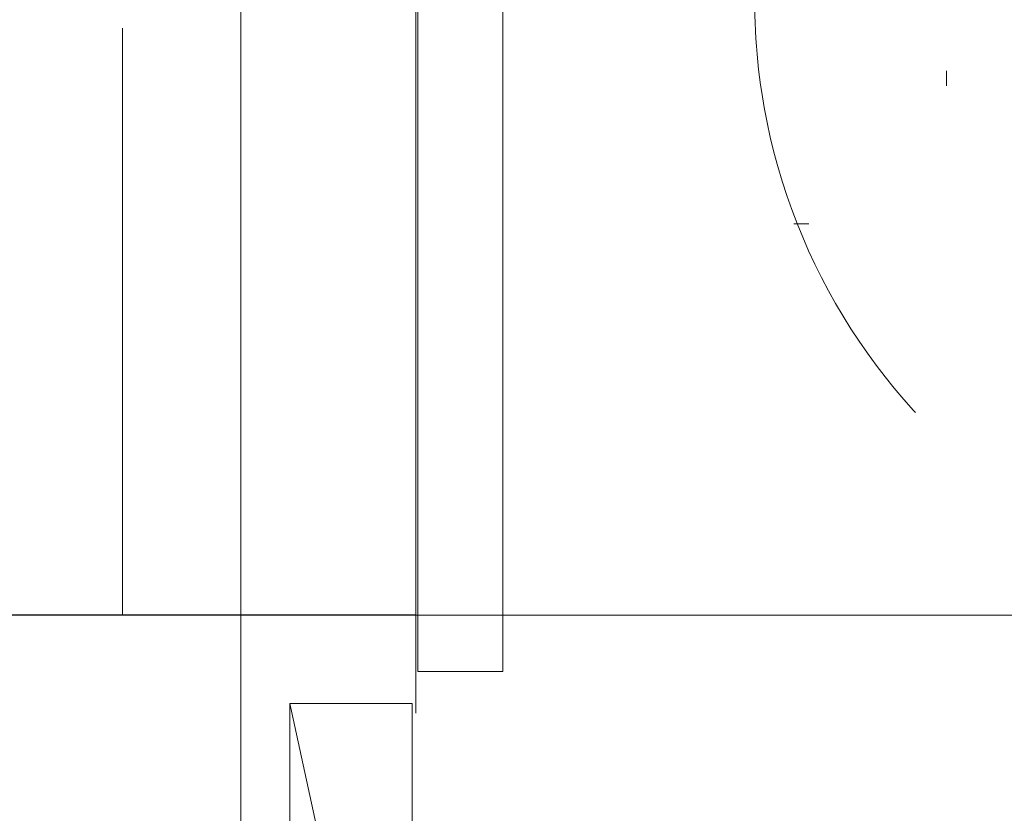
# Model space of a CAD drawing. Header units: millimetres. Extents: x -367720 to -162733, y 309172 to 337444.
# Tile 187 of 256: x -352579 to -352378, y 323245 to 323408. Entities that reach past the tile are written whole.
import ezdxf

# ---------------------------------------------------------------- set-up
doc = ezdxf.new("R2010")
doc.units = ezdxf.units.MM
doc.header["$LTSCALE"] = 10
doc.header["$MEASUREMENT"] = 0
doc.linetypes.add('ACAD_ISO03W100', pattern=[30, 12, -18])
doc.layers.get('0').update_dxf_attribs({"color": 255, "lineweight": 13})
for name, color, linetype, lineweight in [('VZ1', 6, 'Continuous', 18), ('vzt-izolace', 50, 'Continuous', 9), ('vzt-jednotky', 3, 'Continuous', 13), ('vzt-popis', 81, 'Continuous', 20), ('vzt-přívod', 2, 'Continuous', 40), ('vzt-spiro', 50, 'Continuous', 5), ('vzt-čárkkovaná', 50, 'ACAD_ISO03W100', 9)]:
    doc.layers.add(name, color=color, linetype=linetype, lineweight=lineweight)
doc.styles.add('ROMANS', font='ROMANS.shx', dxfattribs={"height": 80})

# ---------------------------------------------------------------- blocks, each defined once
blk = doc.blocks.new('ags')
at = {"layer": 'vzt-čárkkovaná'}
blk.add_circle((-295, -310), 125, dxfattribs=at)
at = {"color": 7, "linetype": 'Continuous'}
mesh = blk.add_polyface(dxfattribs=at)
corners = [(175, 806), (-525, 806), (-525, -594), (175, -594)]
mesh.append_faces([[corners[k] for k in face] for face in [(1, 2, 3), (3, 0, 1), (3, 2, 1), (1, 0, 3)]], dxfattribs={"vtx2": -1, "color": 7})
mesh = blk.add_polyface(dxfattribs=at)
corners = [(-490, -569), (-490, -454), (-515, -454), (-515, -594), (-375, -594), (-375, -569)]
mesh.append_faces([[corners[k] for k in face] for face in [(0, 4, 5)]], dxfattribs={"vtx0": -1, "color": 7})
mesh.append_faces([[corners[k] for k in face] for face in [(0, 2, 3), (0, 3, 4)]], dxfattribs={"vtx0": -1, "vtx2": -1, "color": 7})
mesh.append_faces([[corners[k] for k in face] for face in [(5, 4, 0)]], dxfattribs={"vtx1": -1, "color": 7})
mesh.append_faces([[corners[k] for k in face] for face in [(3, 2, 0), (4, 3, 0)]], dxfattribs={"vtx1": -1, "vtx2": -1, "color": 7})
mesh.append_faces([[corners[k] for k in face] for face in [(0, 1, 2), (2, 1, 0)]], dxfattribs={"vtx2": -1, "color": 7})
blk = doc.blocks.new('A$C44067DDB')
at = {"layer": 'vzt-izolace'}
h = blk.add_hatch(dxfattribs=at)
h.set_pattern_fill('CROSS', color=256, scale=500)
h.set_pattern_definition([(0, (-810420.72, 117365.74), (125, 125), [62.5, -187.5]), (90, (-810389.47, 117334.5), (-125, 125), [62.5, -187.5])])
edge = h.paths.add_edge_path()
edge.add_line((13267.2892, 11556.6431), (13267.2892, 11280.9155))
edge = h.paths.add_edge_path()
edge.add_line((13284.6221, 11556.6431), (13284.6221, 11280.9155))
edge = h.paths.add_edge_path()
edge.add_arc((13035.0379, 11420.1415), 135, 67.808393, 292.191607)
edge = h.paths.add_edge_path(flags=16)
edge.add_arc((13035.0379, 11420.1415), 125, 90, 270)
edge = h.paths.add_edge_path()
edge.add_line((13035.0379, 11545.1415), (13267.0793, 11545.1415))
edge = h.paths.add_edge_path()
edge.add_line((13267.2892, 11556.6431), (13284.6221, 11556.6431))
edge = h.paths.add_edge_path()
edge.add_line((13035.0379, 11295.1415), (13267.2892, 11295.1415))
edge = h.paths.add_edge_path()
edge.add_line((13267.2892, 11280.9155), (13284.6221, 11280.9155))
edge = h.paths.add_edge_path()
edge.add_line((13345.0379, 11545.1415), (13345.0379, 11295.1415))
edge = h.paths.add_edge_path()
edge.add_line((13345.0379, 11545.1415), (13284.6221, 11545.1415))
edge = h.paths.add_edge_path()
edge.add_line((13345.0379, 11295.1415), (13284.6221, 11295.1415))
edge = h.paths.add_edge_path()
edge.add_line((13436.2892, 11836.6431), (13436.2892, 11560.9155))
edge = h.paths.add_edge_path()
edge.add_line((13453.6221, 11836.6431), (13453.6221, 11560.9155))
edge = h.paths.add_edge_path()
edge.add_arc((13204.0379, 11700.1415), 135, 67.808393, 292.191607)
edge = h.paths.add_edge_path(flags=16)
edge.add_arc((13204.0379, 11700.1415), 125, 90, 270)
edge = h.paths.add_edge_path()
edge.add_line((13204.0379, 11825.1415), (13436.0793, 11825.1415))
edge = h.paths.add_edge_path()
edge.add_line((13436.2892, 11836.6431), (13453.6221, 11836.6431))
edge = h.paths.add_edge_path()
edge.add_line((13204.0379, 11575.1415), (13436.2892, 11575.1415))
edge = h.paths.add_edge_path()
edge.add_line((13436.2892, 11560.9155), (13453.6221, 11560.9155))
edge = h.paths.add_edge_path()
edge.add_line((13514.0379, 11825.1415), (13514.0379, 11575.1415))
edge = h.paths.add_edge_path()
edge.add_line((13514.0379, 11825.1415), (13453.6221, 11825.1415))
edge = h.paths.add_edge_path()
edge.add_line((13514.0379, 11575.1415), (13453.6221, 11575.1415))
edge = h.paths.add_edge_path()
edge.add_line((13501.3145, 11825.8656), (13501.3145, 11835.8595))
edge = h.paths.add_edge_path()
edge.add_line((13501.3145, 11835.8595), (13519.0632, 11835.8595))
edge = h.paths.add_edge_path()
edge.add_line((13519.0632, 11835.8595), (13519.0632, 11564.4235))
edge = h.paths.add_edge_path()
edge.add_line((13501.3145, 11825.8656), (13501.3145, 11564.4235))
edge = h.paths.add_edge_path()
edge.add_line((13887.8161, 11467.8902), (13612.0885, 11467.8902))
edge = h.paths.add_edge_path()
edge.add_line((13612.0885, 11467.8902), (13612.0885, 11450.5573))
edge = h.paths.add_edge_path()
edge.add_line((13601.7955, 11825.1415), (13775.8336, 11724.6606))
edge = h.paths.add_edge_path()
edge.add_line((13775.8336, 11724.6606), (13876.3145, 11550.6225))
edge = h.paths.add_edge_path()
edge.add_line((13519.0632, 11825.1415), (13601.7955, 11825.1415))
edge = h.paths.add_edge_path()
edge.add_line((13534.8082, 11575.1415), (13592.8209, 11541.6479))
edge = h.paths.add_edge_path()
edge.add_line((13592.8209, 11541.6479), (13626.3145, 11483.6352))
edge = h.paths.add_edge_path()
edge.add_line((13626.3145, 11483.6352), (13626.3145, 11467.8902))
edge = h.paths.add_edge_path()
edge.add_line((13876.3145, 11550.6225), (13876.3145, 11468.1))
edge = h.paths.add_edge_path()
edge.add_line((13501.3145, 11564.4235), (13519.0632, 11564.4235))
edge = h.paths.add_edge_path()
edge.add_line((13519.0632, 11575.1415), (13534.8082, 11575.1415))
edge = h.paths.add_edge_path()
edge.add_line((13887.8161, 11467.8902), (13887.8161, 11450.5573))
edge = h.paths.add_edge_path()
edge.add_line((13887.8161, 11450.5573), (13612.0885, 11450.5573))
edge = h.paths.add_edge_path()
edge.add_line((13876.3145, 11390.1415), (13626.002, 11390.1415))
edge = h.paths.add_edge_path()
edge.add_line((13876.3145, 11390.1415), (13876.3145, 11450.5573))
edge = h.paths.add_edge_path()
edge.add_line((13626.002, 11390.1415), (13626.002, 11450.5573))
edge = h.paths.add_edge_path()
edge.add_line((13441.3145, 11825.1415), (13441.3145, 11574.829))
edge = h.paths.add_edge_path()
edge.add_line((13441.3145, 11574.829), (13501.3145, 11574.829))
edge = h.paths.add_edge_path()
edge.add_line((13441.3145, 11825.1415), (13501.3145, 11825.1415))
edge = h.paths.add_edge_path()
edge.add_line((13388.5379, 10975.785), (13388.5379, 11225.785))
edge = h.paths.add_edge_path()
edge.add_line((13388.5379, 11225.785), (13448.5379, 11225.785))
edge = h.paths.add_edge_path()
edge.add_line((13448.5379, 11229.785), (13448.5379, 10971.785))
edge = h.paths.add_edge_path()
edge.add_line((13448.5379, 11229.785), (13456.5379, 11229.785))
edge = h.paths.add_edge_path()
edge.add_line((13456.5379, 11229.785), (13456.5379, 10971.785))
edge = h.paths.add_edge_path()
edge.add_line((13594.5379, 11184.785), (13594.5379, 11016.785))
edge = h.paths.add_edge_path()
edge.add_line((13602.5379, 11184.785), (13602.5379, 11016.785))
edge = h.paths.add_edge_path()
edge.add_line((13642.5379, 11180.785), (13602.5379, 11180.785))
edge = h.paths.add_edge_path()
edge.add_line((13642.5379, 11020.785), (13642.5379, 11180.785))
edge = h.paths.add_edge_path()
edge.add_line((13602.5379, 11184.785), (13594.5379, 11184.785))
edge = h.paths.add_edge_path()
edge.add_line((13456.5379, 11225.785), (13594.5379, 11180.785))
edge = h.paths.add_edge_path()
edge.add_line((13388.5379, 10975.785), (13448.5379, 10975.785))
edge = h.paths.add_edge_path()
edge.add_line((13448.5379, 10971.785), (13456.5379, 10971.785))
edge = h.paths.add_edge_path()
edge.add_line((13642.5379, 11020.785), (13602.5379, 11020.785))
edge = h.paths.add_edge_path()
edge.add_line((13602.5379, 11016.785), (13594.5379, 11016.785))
edge = h.paths.add_edge_path()
edge.add_line((13456.5379, 10975.785), (13594.5379, 11020.785))
edge = h.paths.add_edge_path()
edge.add_line((13376.0379, 10975.785), (13263.249, 10975.785))
edge = h.paths.add_edge_path()
edge.add_line((13376.0379, 11225.785), (13265.0678, 11225.785))
edge = h.paths.add_edge_path()
edge.add_arc((13205.0379, 11100.785), 137.5, 0, 360)
edge = h.paths.add_edge_path()
edge.add_line((13012.1629, 10963.285), (13012.1629, 11100.785))
edge = h.paths.add_edge_path()
edge.add_line((13024.6629, 11100.785), (13024.6629, 10963.285))
edge = h.paths.add_edge_path()
edge.add_line((13148.6633, 10975.785), (13024.6629, 10975.785))
edge = h.paths.add_edge_path()
edge.add_line((13145.6319, 11225.785), (13024.6629, 11225.785))
edge = h.paths.add_edge_path()
edge.add_line((12952.1629, 11100.785), (12952.1629, 11225.785))
edge = h.paths.add_edge_path()
edge.add_line((13012.1629, 11238.285), (13012.1629, 11100.785))
edge = h.paths.add_edge_path()
edge.add_line((13024.6629, 11100.785), (13024.6629, 11238.285))
edge = h.paths.add_edge_path()
edge.add_line((12952.1629, 11225.785), (13012.1629, 11225.785))
edge = h.paths.add_edge_path()
edge.add_line((13012.1629, 11238.285), (13024.6629, 11238.285))
edge = h.paths.add_edge_path()
edge.add_line((12952.1629, 11100.785), (12952.1629, 10975.785))
edge = h.paths.add_edge_path()
edge.add_line((12952.1629, 10975.785), (13012.1629, 10975.785))
edge = h.paths.add_edge_path(flags=16)
edge.add_arc((13205.0379, 11100.785), 125, 0, 360)
edge = h.paths.add_edge_path()
edge.add_line((13012.1629, 10963.285), (13024.6629, 10963.285))
edge = h.paths.add_edge_path()
edge.add_line((13388.5379, 10963.285), (13388.5379, 11100.785))
edge = h.paths.add_edge_path()
edge.add_line((13376.0379, 11100.785), (13376.0379, 10963.285))
edge = h.paths.add_edge_path()
edge.add_line((13376.0379, 11100.785), (13376.0379, 11238.285))
edge = h.paths.add_edge_path()
edge.add_line((13388.5379, 11238.285), (13388.5379, 11100.785))
edge = h.paths.add_edge_path(flags=16)
edge.add_line((13448.5379, 11100.785), (13448.5379, 11225.785))
edge = h.paths.add_edge_path()
edge.add_line((13388.5379, 11238.285), (13376.0379, 11238.285))
edge = h.paths.add_edge_path(flags=16)
edge.add_line((13448.5379, 11100.785), (13448.5379, 10975.785))
edge = h.paths.add_edge_path()
edge.add_line((13388.5379, 10963.285), (13376.0379, 10963.285))
edge = h.paths.add_edge_path()
edge.add_line((12420.4521, 10916.4949), (12420.4521, 10926.4887))
edge = h.paths.add_edge_path()
edge.add_line((12420.4521, 10926.4887), (12402.7034, 10926.4887))
edge = h.paths.add_edge_path()
edge.add_line((12402.7034, 10926.4887), (12402.7034, 10655.0528))
edge = h.paths.add_edge_path()
edge.add_line((12420.4521, 10916.4949), (12420.4521, 10655.0528))
edge = h.paths.add_edge_path()
edge.add_line((12128.4933, 10813.6908), (12323.4622, 10618.7219))
edge = h.paths.add_edge_path()
edge.add_line((12323.4622, 10618.7219), (12311.206, 10606.4657))
edge = h.paths.add_edge_path()
edge.add_line((12402.7034, 10915.7707), (12319.9712, 10915.7707))
edge = h.paths.add_edge_path()
edge.add_line((12324.5362, 10639.9146), (12313.4029, 10628.7812))
edge = h.paths.add_edge_path()
edge.add_line((12195.1267, 10864.0585), (12136.7746, 10805.7063))
edge = h.paths.add_edge_path()
edge.add_line((12420.4521, 10655.0528), (12402.7034, 10655.0528))
edge = h.paths.add_edge_path()
edge.add_line((12402.7034, 10665.7707), (12386.9585, 10665.7707))
edge = h.paths.add_edge_path()
edge.add_line((12128.4933, 10813.6908), (12116.2371, 10801.4346))
edge = h.paths.add_edge_path()
edge.add_line((12116.2371, 10801.4346), (12311.206, 10606.4657))
edge = h.paths.add_edge_path()
edge.add_line((12081.6496, 10750.5813), (12258.4263, 10573.8046))
edge = h.paths.add_edge_path()
edge.add_line((12081.6496, 10750.5813), (12124.37, 10793.3017))
edge = h.paths.add_edge_path()
edge.add_line((12258.6472, 10573.5836), (12301.3676, 10616.3041))
edge = h.paths.add_edge_path()
edge.add_line((12480.4521, 10915.7707), (12480.4521, 10665.4582))
edge = h.paths.add_edge_path()
edge.add_line((12480.4521, 10665.4582), (12420.4521, 10665.4582))
edge = h.paths.add_edge_path()
edge.add_line((12480.4521, 10915.7707), (12420.4521, 10915.7707))
edge = h.paths.add_edge_path()
edge.add_line((12195.1267, 10864.0585), (12319.9712, 10915.7707))
edge = h.paths.add_edge_path()
edge.add_line((12324.5362, 10639.9146), (12386.9585, 10665.7707))
edge = h.paths.add_edge_path()
edge.add_line((12785.0379, 10935.785), (12785.0379, 10645.785))
edge = h.paths.add_edge_path(flags=17)
edge.add_line((13160.0379, 10790.785), (13143.291, 10728.285))
edge.add_line((13143.291, 10728.285), (13160.0379, 10790.785))
edge.add_line((13160.0379, 10790.785), (13143.291, 10728.285))
edge.add_line((13143.291, 10728.285), (13160.0379, 10790.785))
edge.add_line((13160.0379, 10790.785), (13143.291, 10728.285))
edge.add_line((13143.291, 10728.285), (13160.0379, 10790.785))
edge.add_line((13160.0379, 10790.785), (13143.291, 10728.285))
edge.add_line((13143.291, 10728.285), (13160.0379, 10790.785))
edge.add_line((13160.0379, 10790.785), (13143.291, 10728.285))
edge.add_line((13143.291, 10728.285), (13160.0379, 10790.785))
edge.add_line((13160.0379, 10790.785), (13143.291, 10728.285))
edge.add_line((13143.291, 10728.285), (13160.0379, 10790.785))
edge.add_line((13160.0379, 10790.785), (13143.291, 10728.285))
edge.add_line((13143.291, 10728.285), (13160.0379, 10790.785))
edge.add_line((13160.0379, 10790.785), (13143.291, 10728.285))
edge.add_line((13143.291, 10728.285), (13160.0379, 10790.785))
edge.add_line((13143.291, 10728.285), (13097.5379, 10682.5318))
edge.add_line((13097.5379, 10682.5318), (13143.291, 10728.285))
edge.add_line((13143.291, 10728.285), (13097.5379, 10682.5318))
edge.add_line((13097.5379, 10682.5318), (13143.291, 10728.285))
edge.add_line((13143.291, 10728.285), (13097.5379, 10682.5318))
edge.add_line((13097.5379, 10682.5318), (13143.291, 10728.285))
edge.add_line((13143.291, 10728.285), (13097.5379, 10682.5318))
edge.add_line((13097.5379, 10682.5318), (13143.291, 10728.285))
edge.add_line((13143.291, 10728.285), (13097.5379, 10682.5318))
edge.add_line((13097.5379, 10682.5318), (13143.291, 10728.285))
edge.add_line((13143.291, 10728.285), (13097.5379, 10682.5318))
edge.add_line((13097.5379, 10682.5318), (13143.291, 10728.285))
edge.add_line((13143.291, 10728.285), (13097.5379, 10682.5318))
edge.add_line((13097.5379, 10682.5318), (13143.291, 10728.285))
edge.add_line((13143.291, 10728.285), (13097.5379, 10682.5318))
edge.add_line((13097.5379, 10682.5318), (13143.291, 10728.285))
edge.add_line((13097.5379, 10682.5318), (13035.0379, 10665.785))
edge.add_line((13035.0379, 10665.785), (13097.5379, 10682.5318))
edge.add_line((13097.5379, 10682.5318), (13035.0379, 10665.785))
edge.add_line((13035.0379, 10665.785), (13097.5379, 10682.5318))
edge.add_line((13097.5379, 10682.5318), (13035.0379, 10665.785))
edge.add_line((13035.0379, 10665.785), (13097.5379, 10682.5318))
edge.add_line((13097.5379, 10682.5318), (13035.0379, 10665.785))
edge.add_line((13035.0379, 10665.785), (13097.5379, 10682.5318))
edge.add_line((13097.5379, 10682.5318), (13035.0379, 10665.785))
edge.add_line((13035.0379, 10665.785), (13097.5379, 10682.5318))
edge.add_line((13097.5379, 10682.5318), (13035.0379, 10665.785))
edge.add_line((13035.0379, 10665.785), (13097.5379, 10682.5318))
edge.add_line((13097.5379, 10682.5318), (13035.0379, 10665.785))
edge.add_line((13035.0379, 10665.785), (13097.5379, 10682.5318))
edge.add_line((13097.5379, 10682.5318), (13035.0379, 10665.785))
edge.add_line((13035.0379, 10665.785), (13097.5379, 10682.5318))
edge.add_line((13035.0379, 10665.785), (12972.5379, 10682.5318))
edge.add_line((12972.5379, 10682.5318), (13035.0379, 10665.785))
edge.add_line((13035.0379, 10665.785), (12972.5379, 10682.5318))
edge.add_line((12972.5379, 10682.5318), (13035.0379, 10665.785))
edge.add_line((13035.0379, 10665.785), (12972.5379, 10682.5318))
edge.add_line((12972.5379, 10682.5318), (13035.0379, 10665.785))
edge.add_line((13035.0379, 10665.785), (12972.5379, 10682.5318))
edge.add_line((12972.5379, 10682.5318), (13035.0379, 10665.785))
edge.add_line((13035.0379, 10665.785), (12972.5379, 10682.5318))
edge.add_line((12972.5379, 10682.5318), (13035.0379, 10665.785))
edge.add_line((13035.0379, 10665.785), (12972.5379, 10682.5318))
edge.add_line((12972.5379, 10682.5318), (13035.0379, 10665.785))
edge.add_line((13035.0379, 10665.785), (12972.5379, 10682.5318))
edge.add_line((12972.5379, 10682.5318), (13035.0379, 10665.785))
edge.add_line((13035.0379, 10665.785), (12972.5379, 10682.5318))
edge.add_line((12972.5379, 10682.5318), (13035.0379, 10665.785))
edge.add_line((12972.5379, 10682.5318), (12926.7847, 10728.285))
edge.add_line((12926.7847, 10728.285), (12972.5379, 10682.5318))
edge.add_line((12972.5379, 10682.5318), (12926.7847, 10728.285))
edge.add_line((12926.7847, 10728.285), (12972.5379, 10682.5318))
edge.add_line((12972.5379, 10682.5318), (12926.7847, 10728.285))
edge.add_line((12926.7847, 10728.285), (12972.5379, 10682.5318))
edge.add_line((12972.5379, 10682.5318), (12926.7847, 10728.285))
edge.add_line((12926.7847, 10728.285), (12972.5379, 10682.5318))
edge.add_line((12972.5379, 10682.5318), (12926.7847, 10728.285))
edge.add_line((12926.7847, 10728.285), (12972.5379, 10682.5318))
edge.add_line((12972.5379, 10682.5318), (12926.7847, 10728.285))
edge.add_line((12926.7847, 10728.285), (12972.5379, 10682.5318))
edge.add_line((12972.5379, 10682.5318), (12926.7847, 10728.285))
edge.add_line((12926.7847, 10728.285), (12972.5379, 10682.5318))
edge.add_line((12972.5379, 10682.5318), (12926.7847, 10728.285))
edge.add_line((12926.7847, 10728.285), (12972.5379, 10682.5318))
edge.add_line((12926.7847, 10728.285), (12910.0379, 10790.785))
edge.add_line((12910.0379, 10790.785), (12926.7847, 10728.285))
edge.add_line((12926.7847, 10728.285), (12910.0379, 10790.785))
edge.add_line((12910.0379, 10790.785), (12926.7847, 10728.285))
edge.add_line((12926.7847, 10728.285), (12910.0379, 10790.785))
edge.add_line((12910.0379, 10790.785), (12926.7847, 10728.285))
edge.add_line((12926.7847, 10728.285), (12910.0379, 10790.785))
edge.add_line((12910.0379, 10790.785), (12926.7847, 10728.285))
edge.add_line((12926.7847, 10728.285), (12910.0379, 10790.785))
edge.add_line((12910.0379, 10790.785), (12926.7847, 10728.285))
edge.add_line((12926.7847, 10728.285), (12910.0379, 10790.785))
edge.add_line((12910.0379, 10790.785), (12926.7847, 10728.285))
edge.add_line((12926.7847, 10728.285), (12910.0379, 10790.785))
edge.add_line((12910.0379, 10790.785), (12926.7847, 10728.285))
edge.add_line((12926.7847, 10728.285), (12910.0379, 10790.785))
edge.add_line((12910.0379, 10790.785), (12926.7847, 10728.285))
edge.add_line((12910.0379, 10790.785), (12926.7847, 10853.285))
edge.add_line((12926.7847, 10853.285), (12910.0379, 10790.785))
edge.add_line((12910.0379, 10790.785), (12926.7847, 10853.285))
edge.add_line((12926.7847, 10853.285), (12910.0379, 10790.785))
edge.add_line((12910.0379, 10790.785), (12926.7847, 10853.285))
edge.add_line((12926.7847, 10853.285), (12910.0379, 10790.785))
edge.add_line((12910.0379, 10790.785), (12926.7847, 10853.285))
edge.add_line((12926.7847, 10853.285), (12910.0379, 10790.785))
edge.add_line((12910.0379, 10790.785), (12926.7847, 10853.285))
edge.add_line((12926.7847, 10853.285), (12910.0379, 10790.785))
edge.add_line((12910.0379, 10790.785), (12926.7847, 10853.285))
edge.add_line((12926.7847, 10853.285), (12910.0379, 10790.785))
edge.add_line((12910.0379, 10790.785), (12926.7847, 10853.285))
edge.add_line((12926.7847, 10853.285), (12910.0379, 10790.785))
edge.add_line((12910.0379, 10790.785), (12926.7847, 10853.285))
edge.add_line((12926.7847, 10853.285), (12910.0379, 10790.785))
edge.add_line((12926.7847, 10853.285), (12972.5379, 10899.0381))
edge.add_line((12972.5379, 10899.0381), (12926.7847, 10853.285))
edge.add_line((12926.7847, 10853.285), (12972.5379, 10899.0381))
edge.add_line((12972.5379, 10899.0381), (12926.7847, 10853.285))
edge.add_line((12926.7847, 10853.285), (12972.5379, 10899.0381))
edge.add_line((12972.5379, 10899.0381), (12926.7847, 10853.285))
edge.add_line((12926.7847, 10853.285), (12972.5379, 10899.0381))
edge.add_line((12972.5379, 10899.0381), (12926.7847, 10853.285))
edge.add_line((12926.7847, 10853.285), (12972.5379, 10899.0381))
edge.add_line((12972.5379, 10899.0381), (12926.7847, 10853.285))
edge.add_line((12926.7847, 10853.285), (12972.5379, 10899.0381))
edge.add_line((12972.5379, 10899.0381), (12926.7847, 10853.285))
edge.add_line((12926.7847, 10853.285), (12972.5379, 10899.0381))
edge.add_line((12972.5379, 10899.0381), (12926.7847, 10853.285))
edge.add_line((12926.7847, 10853.285), (12972.5379, 10899.0381))
edge.add_line((12972.5379, 10899.0381), (12926.7847, 10853.285))
edge.add_line((12972.5379, 10899.0381), (13035.0379, 10915.785))
edge.add_line((13035.0379, 10915.785), (12972.5379, 10899.0381))
edge.add_line((12972.5379, 10899.0381), (13035.0379, 10915.785))
edge.add_line((13035.0379, 10915.785), (12972.5379, 10899.0381))
edge.add_line((12972.5379, 10899.0381), (13035.0379, 10915.785))
edge.add_line((13035.0379, 10915.785), (12972.5379, 10899.0381))
edge.add_line((12972.5379, 10899.0381), (13035.0379, 10915.785))
edge.add_line((13035.0379, 10915.785), (12972.5379, 10899.0381))
edge.add_line((12972.5379, 10899.0381), (13035.0379, 10915.785))
edge.add_line((13035.0379, 10915.785), (12972.5379, 10899.0381))
edge.add_line((12972.5379, 10899.0381), (13035.0379, 10915.785))
edge.add_line((13035.0379, 10915.785), (12972.5379, 10899.0381))
edge.add_line((12972.5379, 10899.0381), (13035.0379, 10915.785))
edge.add_line((13035.0379, 10915.785), (12972.5379, 10899.0381))
edge.add_line((12972.5379, 10899.0381), (13035.0379, 10915.785))
edge.add_line((13035.0379, 10915.785), (12972.5379, 10899.0381))
edge.add_line((13035.0379, 10915.785), (13097.5379, 10899.0381))
edge.add_line((13097.5379, 10899.0381), (13035.0379, 10915.785))
edge.add_line((13035.0379, 10915.785), (13097.5379, 10899.0381))
edge.add_line((13097.5379, 10899.0381), (13035.0379, 10915.785))
edge.add_line((13035.0379, 10915.785), (13097.5379, 10899.0381))
edge.add_line((13097.5379, 10899.0381), (13035.0379, 10915.785))
edge.add_line((13035.0379, 10915.785), (13097.5379, 10899.0381))
edge.add_line((13097.5379, 10899.0381), (13035.0379, 10915.785))
edge.add_line((13035.0379, 10915.785), (13097.5379, 10899.0381))
edge.add_line((13097.5379, 10899.0381), (13035.0379, 10915.785))
edge.add_line((13035.0379, 10915.785), (13097.5379, 10899.0381))
edge.add_line((13097.5379, 10899.0381), (13035.0379, 10915.785))
edge.add_line((13035.0379, 10915.785), (13097.5379, 10899.0381))
edge.add_line((13097.5379, 10899.0381), (13035.0379, 10915.785))
edge.add_line((13035.0379, 10915.785), (13097.5379, 10899.0381))
edge.add_line((13097.5379, 10899.0381), (13035.0379, 10915.785))
edge.add_line((13097.5379, 10899.0381), (13143.291, 10853.285))
edge.add_line((13143.291, 10853.285), (13097.5379, 10899.0381))
edge.add_line((13097.5379, 10899.0381), (13143.291, 10853.285))
edge.add_line((13143.291, 10853.285), (13097.5379, 10899.0381))
edge.add_line((13097.5379, 10899.0381), (13143.291, 10853.285))
edge.add_line((13143.291, 10853.285), (13097.5379, 10899.0381))
edge.add_line((13097.5379, 10899.0381), (13143.291, 10853.285))
edge.add_line((13143.291, 10853.285), (13097.5379, 10899.0381))
edge.add_line((13097.5379, 10899.0381), (13143.291, 10853.285))
edge.add_line((13143.291, 10853.285), (13097.5379, 10899.0381))
edge.add_line((13097.5379, 10899.0381), (13143.291, 10853.285))
edge.add_line((13143.291, 10853.285), (13097.5379, 10899.0381))
edge.add_line((13097.5379, 10899.0381), (13143.291, 10853.285))
edge.add_line((13143.291, 10853.285), (13097.5379, 10899.0381))
edge.add_line((13097.5379, 10899.0381), (13143.291, 10853.285))
edge.add_line((13143.291, 10853.285), (13097.5379, 10899.0381))
edge.add_line((13143.291, 10853.285), (13160.0379, 10790.785))
edge.add_line((13160.0379, 10790.785), (13143.291, 10853.285))
edge.add_line((13143.291, 10853.285), (13160.0379, 10790.785))
edge.add_line((13160.0379, 10790.785), (13143.291, 10853.285))
edge.add_line((13143.291, 10853.285), (13160.0379, 10790.785))
edge.add_line((13160.0379, 10790.785), (13143.291, 10853.285))
edge.add_line((13143.291, 10853.285), (13160.0379, 10790.785))
edge.add_line((13160.0379, 10790.785), (13143.291, 10853.285))
edge.add_line((13143.291, 10853.285), (13160.0379, 10790.785))
edge.add_line((13160.0379, 10790.785), (13143.291, 10853.285))
edge.add_line((13143.291, 10853.285), (13160.0379, 10790.785))
edge.add_line((13160.0379, 10790.785), (13143.291, 10853.285))
edge.add_line((13143.291, 10853.285), (13160.0379, 10790.785))
edge.add_line((13160.0379, 10790.785), (13143.291, 10853.285))
edge.add_line((13143.291, 10853.285), (13160.0379, 10790.785))
edge.add_line((13160.0379, 10790.785), (13143.291, 10853.285))
h.paths.add_polyline_path([(12802.7865, 10930.011), (12785.4536, 10930.011), (12785.4536, 10654.2834), (12802.7865, 10654.2834)])
edge = h.paths.add_edge_path()
edge.add_line((12725.0379, 10915.785), (12785.4536, 10915.785))
edge.add_line((12725.0379, 10665.785), (12785.4536, 10665.785))
edge.add_line((12725.0379, 10665.785), (12725.0379, 10915.785))
edge.add_line((13035.0379, 10915.785), (12802.7865, 10915.785))
edge.add_line((13035.0379, 10665.785), (12802.9964, 10665.785))
edge.add_arc((13035.0379, 10790.785), 125, 270, 450)
edge.add_arc((13035.0379, 10790.785), 135, 247.808393, 472.191607)
edge.add_line((13035.0379, 10915.785), (12785.0379, 10915.785))
edge.add_line((12785.0379, 10915.785), (12785.0379, 10665.785))
edge.add_line((12785.0379, 10665.785), (13035.0379, 10665.785))
at = {"layer": 'VZ1', "extrusion": (-1, 5.89427e-16, 0)}
blk.add_circle((-10790.785, 2936.5022, -12785.0379), 145, dxfattribs=at)
at = {"layer": 'VZ1', "extrusion": (-1, 1.22461e-16, 0)}
blk.add_circle((-10790.785, 2936.5022, -12785.0379), 145, dxfattribs=at)
at = {"layer": 'VZ1', "extrusion": (-1, 0, 0)}
blk.add_circle((-10790.785, 2936.5022, -12785.0379), 145, dxfattribs=at)
at = {"layer": 'vzt-popis', "elevation": 50000}
blk.add_lwpolyline([(13035.0379, 10915.785), (12785.0379, 10915.785), (12785.0379, 10665.785), (13035.0379, 10665.785)], dxfattribs=at)
at = {"layer": 'vzt-přívod', "lineweight": 30}
blk.add_line((12785.0379, 10665.785, 50000), (12420.4521, 10665.785, 2936.5022), dxfattribs=at)
at = {"layer": 'vzt-spiro'}
for p, q in [((12785.4536, 10654.2834, 2543.2148), (12785.4536, 10930.011, 2543.2148)), ((12802.7865, 10654.2834, 2543.2148), (12802.7865, 10930.011, 2543.2148)), ((13035.0379, 10665.785, 2543.2148), (12802.9964, 10665.785, 2543.2148)), ((12802.7865, 10654.2834, 2543.2148), (12785.4536, 10654.2834, 2543.2148))]:
    blk.add_line(p, q, dxfattribs=at)
at = {"layer": 'vzt-čárkkovaná'}
for q in [(12725.0379, 10915.785, 2543.2148), (12785.4536, 10665.785, 2543.2148)]:
    blk.add_line((12725.0379, 10665.785, 2543.2148), q, dxfattribs=at)
at = {"layer": 'vzt-jednotky'}
blk.add_blockref('ags', (13274.2624, 11101.7094), dxfattribs=at)
at = {"layer": 'VZ1', "extrusion": (1.04009e-13, 1, -4.87544e-15), "style": 'ROMANS', "width": 0.8, "flags": 1}
for tag in ['KOTA', 'USEK', 'TVAR', 'POS', 'NB2', 'NB1', 'VS', 'LT', 'D']:
    blk.add_attdef(tag, (-111318.983, 5039.0799, 11669.1415), '', height=1, dxfattribs=at)
at = {"layer": 'VZ1', "extrusion": (1, -3.06152e-16, 0), "style": 'ROMANS', "width": 0.8, "flags": 1}
for tag in ['NB2', 'NB1', 'PRUTOK', 'USEK', 'KOTA', 'NAZEV', 'PRIRUBA2', 'POS', 'MATERIAL', 'PRUMER', 'PLOCHA', 'LT', 'UHEL', 'R', 'D', 'TVAR']:
    blk.add_attdef(tag, (11669.1415, 5039.0799, 111318.983), '', height=1, rotation=90, dxfattribs=at)
at = {"layer": 'VZ1', "extrusion": (-2.71917e-32, 1, -4.44089e-16), "style": 'ROMANS', "width": 0.8, "flags": 1}
for tag, p in [('MATERIAL', (-177204.9859, 2943.2966, 11491.6104)), ('PRIRUBA', (-177204.9859, 2943.2966, 11491.6104)), ('PRUTOK', (-177204.9859, 2943.2966, 11491.6104)), ('PLOCHA', (-177204.9859, 2943.2966, 11491.6104)), ('OBVOD', (-177204.9859, 2943.2966, 11491.6104)), ('NAZEV', (-177204.9859, 2943.2966, 11491.6104)), ('KOTA', (-177204.9859, 2943.2966, 11491.6104)), ('USEK', (-177204.9859, 2943.2966, 11491.6104)), ('TVAR', (-177204.9859, 2943.2966, 11491.6104)), ('NBN', (-177204.9859, 2943.2966, 11491.6104)), ('POS', (-177204.9859, 2943.2966, 11491.6104)), ('NB3', (-177204.9859, 2943.2966, 11491.6104)), ('VS', (-177204.9859, 2943.2966, 11491.6104)), ('LT', (-177204.9859, 2943.2966, 11491.6104)), ('B', (-177204.9859, 2943.2966, 11491.6104)), ('R', (-177204.9859, 2943.2966, 11491.6104)), ('A', (-177204.9859, 2943.2966, 11491.6104)), ('MATERIAL', (-11332.888, 6131.7212, 9501.275)), ('MATERIAL', (-11332.9671, 2943.2966, 9501.275)), ('PRIRUBA', (-11332.888, 6131.7212, 9501.275)), ('PRIRUBA', (-11332.9671, 2943.2966, 9501.275)), ('PRUTOK', (-11332.888, 6131.7212, 9501.275)), ('PRUTOK', (-11332.9671, 2943.2966, 9501.275)), ('PLOCHA', (-11332.888, 6131.7212, 9501.275)), ('PLOCHA', (-11332.9671, 2943.2966, 9501.275)), ('OBVOD', (-11332.888, 6131.7212, 9501.275)), ('OBVOD', (-11332.9671, 2943.2966, 9501.275)), ('NAZEV', (-11332.888, 6131.7212, 9501.275)), ('NAZEV', (-11332.9671, 2943.2966, 9501.275)), ('KOTA', (-11332.888, 6131.7212, 9501.275)), ('USEK', (-11332.888, 6131.7212, 9501.275)), ('KOTA', (-11332.9671, 2943.2966, 9501.275)), ('USEK', (-11332.9671, 2943.2966, 9501.275)), ('TVAR', (-11332.888, 6131.7212, 9501.275)), ('TVAR', (-11332.9671, 2943.2966, 9501.275)), ('NBN', (-11332.888, 6131.7212, 9501.275)), ('NBN', (-11332.9671, 2943.2966, 9501.275)), ('POS', (-11332.888, 6131.7212, 9501.275)), ('NB3', (-11332.888, 6131.7212, 9501.275)), ('POS', (-11332.9671, 2943.2966, 9501.275)), ('NB3', (-11332.9671, 2943.2966, 9501.275)), ('VS', (-11332.888, 6131.7212, 9501.275)), ('LT', (-11332.888, 6131.7212, 9501.275)), ('VS', (-11332.9671, 2943.2966, 9501.275)), ('LT', (-11332.9671, 2943.2966, 9501.275)), ('B', (-11332.888, 6131.7212, 9501.275)), ('R', (-11332.888, 6131.7212, 9501.275)), ('A', (-11332.888, 6131.7212, 9501.275)), ('B', (-11332.9671, 2943.2966, 9501.275)), ('R', (-11332.9671, 2943.2966, 9501.275)), ('A', (-11332.9671, 2943.2966, 9501.275)), ('MATERIAL', (-109446.9123, 2943.2966, 9501.275)), ('PRIRUBA', (-109446.9123, 2943.2966, 9501.275)), ('PRUTOK', (-109446.9123, 2943.2966, 9501.275)), ('PLOCHA', (-109446.9123, 2943.2966, 9501.275)), ('OBVOD', (-109446.9123, 2943.2966, 9501.275)), ('NAZEV', (-109446.9123, 2943.2966, 9501.275)), ('KOTA', (-109446.9123, 2943.2966, 9501.275)), ('USEK', (-109446.9123, 2943.2966, 9501.275)), ('TVAR', (-109446.9123, 2943.2966, 9501.275)), ('NBN', (-109446.9123, 2943.2966, 9501.275)), ('POS', (-109446.9123, 2943.2966, 9501.275)), ('NB3', (-109446.9123, 2943.2966, 9501.275)), ('VS', (-109446.9123, 2943.2966, 9501.275)), ('LT', (-109446.9123, 2943.2966, 9501.275)), ('B', (-109446.9123, 2943.2966, 9501.275)), ('R', (-109446.9123, 2943.2966, 9501.275)), ('A', (-109446.9123, 2943.2966, 9501.275))]:
    blk.add_attdef(tag, p, '', height=1, dxfattribs=at)
at = {"layer": 'VZ1', "extrusion": (-1, 0, 0), "style": 'ROMANS', "width": 0.8, "flags": 1}
for tag, p in [('NB3', (-11312.8354, 2943.2966, -178642.0188)), ('PRUTOK', (-11312.8354, 2943.2966, -178642.0188)), ('USEK', (-11312.8354, 2943.2966, -178642.0188)), ('VS', (-11312.8354, 2943.2966, -178642.0188)), ('NAZEV', (-11312.8354, 2943.2966, -178642.0188)), ('KOTA', (-11312.8354, 2943.2966, -178642.0188)), ('POS', (-11312.8354, 2943.2966, -178642.0188)), ('MATERIAL', (-11312.8354, 2943.2966, -178642.0188)), ('PRIRUBA', (-11312.8354, 2943.2966, -178642.0188)), ('PLOCHA', (-11312.8354, 2943.2966, -178642.0188)), ('OBVOD', (-11312.8354, 2943.2966, -178642.0188)), ('R', (-11312.8354, 2943.2966, -178642.0188)), ('LT', (-11312.8354, 2943.2966, -178642.0188)), ('B', (-11312.8354, 2943.2966, -178642.0188)), ('A', (-11312.8354, 2943.2966, -178642.0188)), ('TVAR', (-11312.8354, 2943.2966, -178642.0188)), ('NB3', (-9322.5, 6131.7212, -12769.9209)), ('PRUTOK', (-9322.5, 6131.7212, -12769.9209)), ('USEK', (-9322.5, 6131.7212, -12769.9209)), ('VS', (-9322.5, 6131.7212, -12769.9209)), ('NAZEV', (-9322.5, 6131.7212, -12769.9209)), ('KOTA', (-9322.5, 6131.7212, -12769.9209)), ('POS', (-9322.5, 6131.7212, -12769.9209)), ('MATERIAL', (-9322.5, 6131.7212, -12769.9209)), ('PRIRUBA', (-9322.5, 6131.7212, -12769.9209)), ('PLOCHA', (-9322.5, 6131.7212, -12769.9209)), ('OBVOD', (-9322.5, 6131.7212, -12769.9209)), ('R', (-9322.5, 6131.7212, -12769.9209)), ('LT', (-9322.5, 6131.7212, -12769.9209)), ('B', (-9322.5, 6131.7212, -12769.9209)), ('A', (-9322.5, 6131.7212, -12769.9209)), ('TVAR', (-9322.5, 6131.7212, -12769.9209)), ('NB3', (-9322.5, 2943.2966, -12770)), ('PRUTOK', (-9322.5, 2943.2966, -12770)), ('USEK', (-9322.5, 2943.2966, -12770)), ('VS', (-9322.5, 2943.2966, -12770)), ('NAZEV', (-9322.5, 2943.2966, -12770)), ('KOTA', (-9322.5, 2943.2966, -12770)), ('POS', (-9322.5, 2943.2966, -12770)), ('MATERIAL', (-9322.5, 2943.2966, -12770)), ('PRIRUBA', (-9322.5, 2943.2966, -12770)), ('PLOCHA', (-9322.5, 2943.2966, -12770)), ('OBVOD', (-9322.5, 2943.2966, -12770)), ('R', (-9322.5, 2943.2966, -12770)), ('LT', (-9322.5, 2943.2966, -12770)), ('B', (-9322.5, 2943.2966, -12770)), ('A', (-9322.5, 2943.2966, -12770)), ('TVAR', (-9322.5, 2943.2966, -12770)), ('NB3', (-9322.5, 2943.2966, -110883.9452)), ('PRUTOK', (-9322.5, 2943.2966, -110883.9452)), ('USEK', (-9322.5, 2943.2966, -110883.9452)), ('VS', (-9322.5, 2943.2966, -110883.9452)), ('NAZEV', (-9322.5, 2943.2966, -110883.9452)), ('KOTA', (-9322.5, 2943.2966, -110883.9452)), ('POS', (-9322.5, 2943.2966, -110883.9452)), ('MATERIAL', (-9322.5, 2943.2966, -110883.9452)), ('PRIRUBA', (-9322.5, 2943.2966, -110883.9452)), ('PLOCHA', (-9322.5, 2943.2966, -110883.9452)), ('OBVOD', (-9322.5, 2943.2966, -110883.9452)), ('R', (-9322.5, 2943.2966, -110883.9452)), ('LT', (-9322.5, 2943.2966, -110883.9452)), ('B', (-9322.5, 2943.2966, -110883.9452)), ('A', (-9322.5, 2943.2966, -110883.9452)), ('TVAR', (-9322.5, 2943.2966, -110883.9452))]:
    blk.add_attdef(tag, p, '', height=1, rotation=270, dxfattribs=at)
at = {"layer": 'VZ1', "extrusion": (1, -2.32324e-14, 0), "style": 'ROMANS', "width": 0.8, "flags": 1}
for tag in ['NB2', 'NB1', 'PRUTOK', 'USEK', 'KOTA', 'NAZEV', 'PRIRUBA2', 'POS', 'MATERIAL', 'PRUMER', 'PLOCHA', 'LT', 'UHEL', 'R', 'D', 'TVAR']:
    blk.add_attdef(tag, (11224.1742, 2147.9426, 13745.0379), '', height=1, rotation=270, dxfattribs=at)
at = {"layer": 'VZ1', "extrusion": (-1.83691e-16, -1, 0), "style": 'ROMANS', "width": 0.8, "flags": 1}
for tag in ['POZNAMKA', 'NB2', 'NB1', 'DATA-HODNOTA', 'DATA-KLIC', 'PRUTOK', 'USEK', 'DRUHTLUM', 'ZETA', 'PR', 'TYP', 'NAZEV', 'POS', 'VETA']:
    blk.add_attdef(tag, (111863.9472, 3000, -10940.785), '', height=1, dxfattribs=at)
at = {"layer": 'VZ1', "extrusion": (0, 1, -1.26974e-15), "style": 'ROMANS', "width": 0.8, "flags": 1}
for tag in ['PRIRUBA2', 'MATERIAL', 'PRUMER', 'IZOLACE', 'PRUTOK', 'PLOCHA', 'NASTCE', 'NAZEV', 'KOTA', 'USEK', 'TVAR', 'POS', 'NB2', 'NB1', 'VS', 'LT', 'D']:
    blk.add_attdef(tag, (-111858.983, 2389.3275, 10075), '', height=1, dxfattribs=at)
at = {"layer": 'VZ1', "style": 'ROMANS', "width": 0.8, "flags": 1}
for tag in ['VS', 'OBVOD', 'USEK', 'IZOLACE', 'NASTCE', 'PRUTOK', 'KOTA', 'POS', 'PRIRUBA', 'PLOCHA', 'A1', 'TVAR', 'NB2', 'NB1', 'NAZEV', 'MATERIAL', 'LT', 'B1']:
    blk.add_attdef(tag, (12740, 9530), '', height=1, rotation=270, dxfattribs=at)
at = {"layer": 'VZ1', "extrusion": (0, -1, 0), "style": 'ROMANS', "width": 0.8, "flags": 1}
for tag, p in [('NBN', (179201.405, 2639.0523, -9490.3354)), ('NB3', (179201.405, 2639.0523, -9490.3354)), ('PRUTOK', (179201.405, 2639.0523, -9490.3354)), ('USEK', (179201.405, 2639.0523, -9490.3354)), ('VS', (179201.405, 2639.0523, -9490.3354)), ('NAZEV', (179201.405, 2639.0523, -9490.3354)), ('KOTA', (179201.405, 2639.0523, -9490.3354)), ('POS', (179201.405, 2639.0523, -9490.3354)), ('MATERIAL', (179201.405, 2639.0523, -9490.3354)), ('PRIRUBA', (179201.405, 2639.0523, -9490.3354)), ('PLOCHA', (179201.405, 2639.0523, -9490.3354)), ('OBVOD', (179201.405, 2639.0523, -9490.3354)), ('R', (179201.405, 2639.0523, -9490.3354)), ('LT', (179201.405, 2639.0523, -9490.3354)), ('B', (179201.405, 2639.0523, -9490.3354)), ('A', (179201.405, 2639.0523, -9490.3354)), ('TVAR', (179201.405, 2639.0523, -9490.3354)), ('NBN', (13329.3863, 2639.0523, -7500)), ('NB3', (13329.3863, 2639.0523, -7500)), ('PRUTOK', (13329.3863, 2639.0523, -7500)), ('USEK', (13329.3863, 2639.0523, -7500)), ('VS', (13329.3863, 2639.0523, -7500)), ('NAZEV', (13329.3863, 2639.0523, -7500)), ('KOTA', (13329.3863, 2639.0523, -7500)), ('POS', (13329.3863, 2639.0523, -7500)), ('MATERIAL', (13329.3863, 2639.0523, -7500)), ('PRIRUBA', (13329.3863, 2639.0523, -7500)), ('PLOCHA', (13329.3863, 2639.0523, -7500)), ('OBVOD', (13329.3863, 2639.0523, -7500)), ('R', (13329.3863, 2639.0523, -7500)), ('LT', (13329.3863, 2639.0523, -7500)), ('B', (13329.3863, 2639.0523, -7500)), ('A', (13329.3863, 2639.0523, -7500)), ('TVAR', (13329.3863, 2639.0523, -7500)), ('TVAR', (111443.3315, 2639.0523, -7500)), ('A', (111443.3315, 2639.0523, -7500)), ('B', (111443.3315, 2639.0523, -7500)), ('LT', (111443.3315, 2639.0523, -7500)), ('R', (111443.3315, 2639.0523, -7500)), ('OBVOD', (111443.3315, 2639.0523, -7500)), ('PLOCHA', (111443.3315, 2639.0523, -7500)), ('PRIRUBA', (111443.3315, 2639.0523, -7500)), ('MATERIAL', (111443.3315, 2639.0523, -7500)), ('POS', (111443.3315, 2639.0523, -7500)), ('KOTA', (111443.3315, 2639.0523, -7500)), ('NAZEV', (111443.3315, 2639.0523, -7500)), ('VS', (111443.3315, 2639.0523, -7500)), ('USEK', (111443.3315, 2639.0523, -7500)), ('PRUTOK', (111443.3315, 2639.0523, -7500)), ('NB3', (111443.3315, 2639.0523, -7500)), ('NBN', (111443.3315, 2639.0523, -7500)), ('NBN', (111443.3315, 2639.0523, -7500)), ('NB3', (111443.3315, 2639.0523, -7500)), ('PRUTOK', (111443.3315, 2639.0523, -7500)), ('USEK', (111443.3315, 2639.0523, -7500)), ('VS', (111443.3315, 2639.0523, -7500)), ('NAZEV', (111443.3315, 2639.0523, -7500)), ('KOTA', (111443.3315, 2639.0523, -7500)), ('POS', (111443.3315, 2639.0523, -7500)), ('MATERIAL', (111443.3315, 2639.0523, -7500)), ('PRIRUBA', (111443.3315, 2639.0523, -7500)), ('PLOCHA', (111443.3315, 2639.0523, -7500)), ('OBVOD', (111443.3315, 2639.0523, -7500)), ('R', (111443.3315, 2639.0523, -7500)), ('LT', (111443.3315, 2639.0523, -7500)), ('B', (111443.3315, 2639.0523, -7500)), ('A', (111443.3315, 2639.0523, -7500)), ('TVAR', (111443.3315, 2639.0523, -7500))]:
    blk.add_attdef(tag, p, '', height=1, rotation=90, dxfattribs=at)
at = {"layer": 'VZ1', "extrusion": (2.83287e-14, -1, 0), "style": 'ROMANS', "width": 0.8, "flags": 1}
for tag, p in [('IZOLACE', (4619.6938, 3000, -5099.5832)), ('NASTCE', (4619.6938, 3000, -5099.5832)), ('NB2', (4619.6938, 3000, -5099.5832)), ('NB1', (4619.6938, 3000, -5099.5832)), ('VS', (4619.6938, 3000, -5099.5832)), ('PRUTOK', (4619.6938, 3000, -5099.5832)), ('USEK', (4619.6938, 3000, -5099.5832)), ('KOTA', (4619.6938, 3000, -5099.5832)), ('NAZEV', (4619.6938, 3000, -5099.5832)), ('PRIRUBA2', (4619.6938, 3000, -5099.5832)), ('POS', (4619.6938, 3000, -5099.5832)), ('MATERIAL', (4619.6938, 3000, -5099.5832)), ('PRUMER', (4619.6938, 3000, -5099.5832)), ('PLOCHA', (4619.6938, 3000, -5099.5832)), ('LT', (4619.6938, 3000, -5099.5832)), ('D', (4619.6938, 3000, -5099.5832)), ('TVAR', (4619.6938, 3000, -5099.5832)), ('IZOLACE', (102733.639, 3000, -4512.6709)), ('NASTCE', (102733.639, 3000, -4512.6709)), ('NB2', (102733.639, 3000, -4512.6709)), ('NB1', (102733.639, 3000, -4512.6709)), ('VS', (102733.639, 3000, -4512.6709)), ('PRUTOK', (102733.639, 3000, -4512.6709)), ('USEK', (102733.639, 3000, -4512.6709)), ('KOTA', (102733.639, 3000, -4512.6709)), ('NAZEV', (102733.639, 3000, -4512.6709)), ('PRIRUBA2', (102733.639, 3000, -4512.6709)), ('POS', (102733.639, 3000, -4512.6709)), ('MATERIAL', (102733.639, 3000, -4512.6709)), ('PRUMER', (102733.639, 3000, -4512.6709)), ('PLOCHA', (102733.639, 3000, -4512.6709)), ('LT', (102733.639, 3000, -4512.6709)), ('D', (102733.639, 3000, -4512.6709)), ('TVAR', (102733.639, 3000, -4512.6709))]:
    blk.add_attdef(tag, p, '', height=1, dxfattribs=at)
at = {"layer": 'vzt-přívod', "lineweight": 30, "extrusion": (-1, 0, 0), "style": 'ROMANS', "width": 0.8, "flags": 1}
for p in [(-11312.8354, 2943.2966, -178642.0188), (-9322.5, 6131.7212, -12769.9209), (-9322.5, 2943.2966, -12770), (-9322.5, 2943.2966, -110883.9452)]:
    blk.add_attdef('NBN', p, '', height=1, rotation=270, dxfattribs=at)
at = {"layer": 'vzt-přívod', "lineweight": 30, "extrusion": (0.707107, 0.707107, 0), "style": 'ROMANS', "width": 0.8, "flags": 1}
for tag, p in [('PRIRUBA2', (-1079.1254, 2936.5022, 15975.6328)), ('MATERIAL', (-1079.1254, 2936.5022, 15975.6328)), ('PRUMER', (-1079.1254, 2936.5022, 15975.6328)), ('IZOLACE', (-1079.1254, 2936.5022, 15975.6328)), ('PRUTOK', (-1079.1254, 2936.5022, 15975.6328)), ('PLOCHA', (-1079.1254, 2936.5022, 15975.6328)), ('NASTCE', (-1079.1254, 2936.5022, 15975.6328)), ('NAZEV', (-1079.1254, 2936.5022, 15975.6328)), ('KOTA', (-1079.1254, 2936.5022, 15975.6328)), ('USEK', (-1079.1254, 2936.5022, 15975.6328)), ('PRIRUBA2', (-70456.1614, 2936.5022, 85352.6688)), ('MATERIAL', (-70456.1614, 2936.5022, 85352.6688)), ('PRUMER', (-70456.1614, 2936.5022, 85352.6688)), ('IZOLACE', (-70456.1614, 2936.5022, 85352.6688)), ('PRUTOK', (-70456.1614, 2936.5022, 85352.6688)), ('PLOCHA', (-70456.1614, 2936.5022, 85352.6688)), ('NASTCE', (-70456.1614, 2936.5022, 85352.6688)), ('NAZEV', (-70456.1614, 2936.5022, 85352.6688)), ('KOTA', (-70456.1614, 2936.5022, 85352.6688)), ('USEK', (-70456.1614, 2936.5022, 85352.6688)), ('TVAR', (-1079.1254, 2936.5022, 15975.6328)), ('POS', (-1079.1254, 2936.5022, 15975.6328)), ('NB2', (-1079.1254, 2936.5022, 15975.6328)), ('NB1', (-1079.1254, 2936.5022, 15975.6328)), ('VS', (-1079.1254, 2936.5022, 15975.6328)), ('LT', (-1079.1254, 2936.5022, 15975.6328)), ('D', (-1079.1254, 2936.5022, 15975.6328)), ('TVAR', (-70456.1614, 2936.5022, 85352.6688)), ('POS', (-70456.1614, 2936.5022, 85352.6688)), ('NB2', (-70456.1614, 2936.5022, 85352.6688)), ('NB1', (-70456.1614, 2936.5022, 85352.6688)), ('VS', (-70456.1614, 2936.5022, 85352.6688)), ('LT', (-70456.1614, 2936.5022, 85352.6688)), ('D', (-70456.1614, 2936.5022, 85352.6688))]:
    blk.add_attdef(tag, p, '', height=1, dxfattribs=at)
at = {"layer": 'vzt-přívod', "lineweight": 30, "style": 'ROMANS', "width": 0.8, "flags": 1}
for tag, p in [('USEK', (11882.7585, 10460.1981, 2936.5022)), ('UHEL', (11882.7585, 10460.1981, 2936.5022)), ('PRUTOK', (11882.7585, 10460.1981, 2936.5022)), ('KOTA', (11882.7585, 10460.1981, 2936.5022)), ('PRIRUBA2', (11882.7585, 10460.1981, 2936.5022)), ('POS', (11882.7585, 10460.1981, 2936.5022)), ('PRUMER', (11882.7585, 10460.1981, 2936.5022)), ('PLOCHA', (11882.7585, 10460.1981, 2936.5022)), ('TVAR', (11882.7585, 10460.1981, 2936.5022)), ('NB2', (11882.7585, 10460.1981, 2936.5022)), ('NB1', (11882.7585, 10460.1981, 2936.5022)), ('NAZEV', (11882.7585, 10460.1981, 2936.5022)), ('MATERIAL', (11882.7585, 10460.1981, 2936.5022)), ('LT', (11882.7585, 10460.1981, 2936.5022)), ('R', (11882.7585, 10460.1981, 2936.5022)), ('D', (11882.7585, 10460.1981, 2936.5022)), ('USEK', (109996.7036, 10460.1981, 2936.5022)), ('UHEL', (109996.7036, 10460.1981, 2936.5022)), ('PRUTOK', (109996.7036, 10460.1981, 2936.5022)), ('KOTA', (109996.7036, 10460.1981, 2936.5022)), ('PRIRUBA2', (109996.7036, 10460.1981, 2936.5022)), ('POS', (109996.7036, 10460.1981, 2936.5022)), ('PRUMER', (109996.7036, 10460.1981, 2936.5022)), ('PLOCHA', (109996.7036, 10460.1981, 2936.5022)), ('TVAR', (109996.7036, 10460.1981, 2936.5022)), ('NB2', (109996.7036, 10460.1981, 2936.5022)), ('NB1', (109996.7036, 10460.1981, 2936.5022)), ('NAZEV', (109996.7036, 10460.1981, 2936.5022)), ('MATERIAL', (109996.7036, 10460.1981, 2936.5022)), ('LT', (109996.7036, 10460.1981, 2936.5022)), ('R', (109996.7036, 10460.1981, 2936.5022)), ('D', (109996.7036, 10460.1981, 2936.5022))]:
    blk.add_attdef(tag, p, '', height=1, rotation=270, dxfattribs=at)
at = {"layer": 'vzt-přívod', "lineweight": 30, "extrusion": (-1, 0, 1.77636e-15), "style": 'ROMANS', "width": 0.8, "flags": 1}
for tag in ['IZOLACE', 'NASTCE', 'NB2', 'NB1', 'VS', 'PRUTOK', 'USEK', 'KOTA', 'NAZEV', 'POS', 'MATERIAL', 'PRIRUBA', 'PLOCHA', 'OBVOD', 'LT', 'B1', 'A1', 'TVAR']:
    blk.add_attdef(tag, (-9530, 2813.2966, -12620), '', height=1, dxfattribs=at)

msp = doc.modelspace()

# ---------------------------------------------------------------- block references
msp.add_blockref('A$C44067DDB', (-365282.86, 312620.06))

doc.saveas('drawing.dxf')
